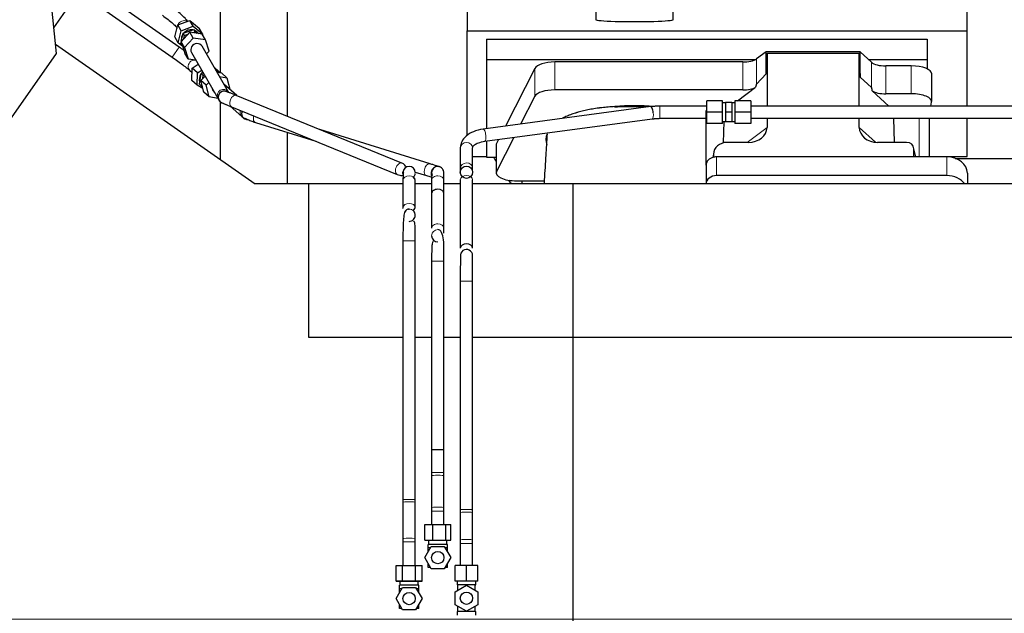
# Model space of a CAD drawing. Header units: inches. Extents: x 0 to 29700, y -16 to 21000.
# Tile 18 of 212: x 2885 to 3846, y 8304 to 8883. Entities that reach past the tile are written whole.
import ezdxf

# ---------------------------------------------------------------- set-up
doc = ezdxf.new("R2010")
doc.units = ezdxf.units.IN
doc.layers.add('254', color=7, linetype='Continuous', true_color=0xffffff)
doc.styles.add('latin_extended', font='simplex.shx')
doc.dimstyles.get("Standard").update_dxf_attribs({"dimtxt": 0.18, "dimasz": 0.18, "dimexe": 0.18, "dimexo": 0.0625, "dimgap": 0.09, "dimtad": 0, "dimtih": 1, "dimtoh": 1, "dimdec": 4, "dimzin": 0, "dimdsep": 46, "dimtxsty": 'Standard', "dimcen": 0.09, "dimadec": 0, "dimazin": 0, "dimtfac": 1, "dimtdec": 4, "dimtofl": 0, "dimtmove": 0, "dimatfit": 3, "dimfxl": 1, "dimtolj": 1, "dimtzin": 0, "dimarcsym": 0})

# ---------------------------------------------------------------- blocks, each defined once
blk = doc.blocks.new('_U9')
at = {"layer": '254', "color": 3, "linetype": 'Continuous', "lineweight": 13, "transparency": 16777216}
for p, q in [((2474.19, 8838.91), (623.1, 8838.91)), ((673.1, 8473.08), (673.1, 8663.91)), ((8496.08, 8298.08), (623.1, 8298.08))]:
    blk.add_line(p, q, dxfattribs=at)
at = {"layer": '254', "color": 3, "transparency": 16777216}
for points in [[(702.27, 8663.91), (643.94, 8663.91), (673.1, 8838.91)], [(643.94, 8473.08), (702.27, 8473.08), (673.1, 8298.08)]]:
    blk.add_solid(points, dxfattribs=at)
at = {"layer": 'Defpoints', "color": 0, "transparency": 16777216}
for p in [(673.1, 8838.91), (2524.19, 8838.91), (8546.08, 8298.08)]:
    blk.add_point(p, dxfattribs=at)
at = {"layer": '254', "color": 2, "lineweight": 13, "transparency": 16777216, "insert": (410.6, 8372.93), "char_height": 175, "attachment_point": 1, "rotation": 90, "style": 'latin_extended'}
blk.add_mtext('\\A1;\\C2;541', dxfattribs=at)

msp = doc.modelspace()

# ---------------------------------------------------------------- linework, layer by layer
at = {"layer": '254', "color": 2, "linetype": 'Continuous', "lineweight": 25}
for p, q in [((2920.824, 8850.504), (2900.891, 9052.171)), ((3040.689, 8856.741), (2965.343, 8909.499)), ((3809.745, 8872.611), (3809.745, 8909.439)), ((2958.46, 8899.669), (3033.806, 8846.911)), ((3081.085, 8831.579), (3081.085, 8900.383)), ((3146.085, 8904.876), (3146.085, 8789.181)), ((2918.349, 8875.51), (2931.998, 8895.003)), ((3321.745, 8894.466), (3321.745, 8872.611)), ((3447.42, 8894.535), (3447.42, 8883.471)), ((3522.749, 8883.471), (3522.749, 8894.535)), ((3039.338, 8878.335), (3051.229, 8882.688)), ((3051.229, 8882.688), (3060.274, 8875.346)), ((3054.488, 8877.015), (3051.229, 8882.688)), ((3036.492, 8866.642), (3039.338, 8878.335)), ((3042.597, 8872.663), (3039.338, 8878.335)), ((3039.752, 8860.969), (3042.597, 8872.663)), ((3050.975, 8871.176), (3042.491, 8861.892)), ((3042.597, 8872.663), (3054.488, 8877.015)), ((3044.672, 8870.198), (3054.941, 8873.957)), ((3063.07, 8869.482), (3050.975, 8871.176)), ((3054.234, 8865.504), (3050.975, 8871.176)), ((3053.6, 8870.808), (3056.203, 8871.761)), ((3054.488, 8877.015), (3063.533, 8869.674)), ((3054.941, 8873.957), (3059.909, 8869.925)), ((3056.203, 8871.761), (3054.941, 8873.957)), ((3056.203, 8871.761), (3058.164, 8870.169)), ((3063.533, 8869.674), (3060.274, 8875.346)), ((3321.745, 8770.394), (3321.745, 8872.611)), ((3321.745, 8872.611), (3809.745, 8872.611)), ((3809.745, 8799.139), (3809.745, 8872.611)), ((3039.752, 8860.969), (3036.492, 8866.642)), ((3042.214, 8860.099), (3042.583, 8861.614)), ((3042.491, 8861.892), (3046.103, 8850.914)), ((3045.751, 8856.219), (3042.491, 8861.892)), ((3042.708, 8862.13), (3044.672, 8870.198)), ((3045.933, 8868.002), (3044.672, 8870.198)), ((3045.233, 8870.523), (3045.073, 8870.345)), ((3045.156, 8864.808), (3045.933, 8868.002)), ((3054.234, 8865.504), (3045.751, 8856.219)), ((3045.933, 8868.002), (3049.15, 8869.18)), ((3066.329, 8863.809), (3054.234, 8865.504)), ((3066.329, 8863.809), (3063.07, 8869.482)), ((3063.533, 8869.674), (3063.362, 8868.973)), ((3069.94, 8852.831), (3066.329, 8863.809)), ((3340.745, 8864.3), (3340.745, 8844.497)), ((3340.745, 8864.3), (3770.745, 8864.3)), ((3770.745, 8864.3), (3770.745, 8844.497)), ((2919.94, 8859.489), (3114.748, 8723.083)), ((3043.429, 8857.984), (3039.752, 8860.969)), ((3043.476, 8857.903), (3042.214, 8860.099)), ((3043.476, 8857.903), (3043.615, 8858.475)), ((3043.923, 8857.54), (3043.476, 8857.903)), ((3045.751, 8856.219), (3049.362, 8845.241)), ((3088.743, 8812.794), (3063.048, 8857.514)), ((3067.361, 8850.008), (3069.94, 8852.831)), ((3613.475, 8852.126), (3604.157, 8845.247)), ((3705.411, 8852.126), (3613.475, 8852.126)), ((3613.475, 8830.502), (3613.475, 8852.126)), ((3705.411, 8827.364), (3705.411, 8852.126)), ((3716.521, 8841.862), (3705.411, 8852.126)), ((2847.253, 8745.432), (2920.824, 8850.504)), ((3049.362, 8845.241), (3046.103, 8850.914)), ((3049.362, 8845.241), (3056.864, 8844.19)), ((3052.643, 8851.536), (3078.338, 8806.815)), ((3052.643, 8851.536), (3052.643, 8851.536)), ((3340.745, 8844.497), (3340.745, 8777.025)), ((3340.745, 8844.497), (3602.937, 8844.497)), ((3590.84, 8842.148), (3407.45, 8842.148)), ((3613.475, 8830.502), (3614.456, 8850.823)), ((3614.456, 8850.823), (3704.491, 8850.823)), ((3614.456, 8850.823), (3614.456, 8799.138)), ((3704.491, 8850.823), (3705.411, 8827.364)), ((3704.491, 8799.138), (3704.491, 8850.823)), ((3713.662, 8844.497), (3770.745, 8844.497)), ((3770.745, 8844.497), (3770.745, 8835.486)), ((3051.161, 8833.836), (3053.323, 8831.917)), ((3052.976, 8824.076), (3053.511, 8836.18)), ((3053.511, 8836.18), (3059.341, 8839.878)), ((3058.689, 8831.584), (3053.511, 8836.18)), ((3058.689, 8831.584), (3062.66, 8834.103)), ((3079.404, 8832.96), (3074.816, 8837.033)), ((3076.167, 8834.681), (3079.404, 8832.96)), ((3079.404, 8832.96), (3079.357, 8831.889)), ((3387.818, 8835.957), (3359.089, 8779.492)), ((3755.214, 8838.318), (3730.38, 8838.318)), ((3058.154, 8819.48), (3052.976, 8824.076)), ((3058.154, 8819.48), (3058.689, 8831.584)), ((3060.397, 8820.394), (3062.198, 8830.848)), ((3061.942, 8824.091), (3065.925, 8828.42)), ((3064.856, 8812.722), (3061.942, 8824.091)), ((3067.12, 8819.495), (3061.942, 8824.091)), ((3062.198, 8830.848), (3064.028, 8831.722)), ((3064.202, 8829.069), (3062.198, 8830.848)), ((3063.668, 8825.967), (3064.202, 8829.069)), ((3064.202, 8829.069), (3065.261, 8829.575)), ((3077.593, 8832.199), (3082.055, 8831.415)), ((3079.949, 8828.099), (3087.233, 8826.819)), ((3087.233, 8826.819), (3082.055, 8831.415)), ((3087.233, 8826.819), (3090.146, 8815.45)), ((3604.157, 8820.356), (3613.475, 8830.502)), ((3705.411, 8827.364), (3716.521, 8817.198)), ((3775.214, 8803.41), (3775.214, 8830.664)), ((3063.908, 8816.42), (3058.154, 8819.48)), ((3062.402, 8818.615), (3060.397, 8820.394)), ((3062.402, 8818.615), (3062.781, 8820.818)), ((3063.565, 8817.761), (3062.402, 8818.615)), ((3067.12, 8819.495), (3069.541, 8822.126)), ((3070.033, 8808.126), (3067.12, 8819.495)), ((3096.906, 8809.276), (3084.372, 8820.401)), ((3090.146, 8815.45), (3090.058, 8815.354)), ((3590.84, 8814.894), (3407.45, 8814.894)), ((3585.595, 8804.138), (3603.321, 8817.45)), ((3717.25, 8814.028), (3733.372, 8799.138)), ((3070.033, 8808.126), (3064.856, 8812.722)), ((3078.441, 8806.648), (3070.033, 8808.126)), ((3074.65, 8812.985), (3074.942, 8812.726)), ((3258.026, 8743.448), (3096.303, 8809.522)), ((3387.818, 8808.703), (3373.974, 8781.493)), ((3555.585, 8793.138), (3555.585, 8804.138)), ((3571.085, 8804.138), (3555.585, 8804.138)), ((3571.085, 8793.138), (3571.085, 8804.138)), ((3583.085, 8804.138), (3583.085, 8793.138)), ((3598.585, 8804.138), (3583.085, 8804.138)), ((3598.585, 8804.138), (3598.585, 8793.138)), ((3755.214, 8811.063), (3730.38, 8811.063)), ((3081.085, 8746.647), (3081.085, 8803.049)), ((3082.428, 8802.249), (3082.724, 8802.115)), ((3090.469, 8798.944), (3101.735, 8788.943)), ((3091.764, 8798.413), (3253.487, 8732.34)), ((3500.904, 8798.562), (3337.41, 8776.576)), ((3500.904, 8798.562), (3500.904, 8798.562)), ((3555.031, 8741.467), (3555.031, 8794.731)), ((3555.031, 8794.731), (3555.585, 8794.731)), ((3574.085, 8802.138), (3571.085, 8802.138)), ((3574.085, 8802.638), (3574.085, 8793.138)), ((3580.085, 8802.638), (3574.085, 8802.638)), ((3580.085, 8802.638), (3580.085, 8793.138)), ((3583.085, 8802.138), (3580.085, 8802.138)), ((3582.932, 8802.138), (3583.085, 8802.253)), ((3774.514, 8799.138), (3775.169, 8802.901)), ((3103.864, 8787.057), (3103.928, 8787.006)), ((3103.864, 8787.057), (3103.864, 8787.057)), ((3339.009, 8764.683), (3502.504, 8786.669)), ((3502.504, 8786.669), (3502.543, 8786.676)), ((3509.679, 8787.14), (3509.679, 8787.138)), ((3555.585, 8782.138), (3555.585, 8793.138)), ((3571.085, 8793.138), (3555.585, 8793.138)), ((3571.085, 8782.138), (3571.085, 8793.138)), ((3574.085, 8793.138), (3574.085, 8783.638)), ((3580.085, 8793.138), (3574.085, 8793.138)), ((3580.085, 8793.138), (3580.085, 8783.638)), ((3583.085, 8793.138), (3583.085, 8782.138)), ((3598.585, 8793.138), (3583.085, 8793.138)), ((3598.585, 8793.138), (3598.585, 8782.138)), ((3614.456, 8787.138), (3614.456, 8778.135)), ((3704.491, 8778.229), (3704.491, 8787.139)), ((3739.034, 8763.599), (3738.11, 8787.137)), ((3773.099, 8749.401), (3773.099, 8787.136)), ((3809.745, 8749.786), (3809.745, 8787.139)), ((3115.187, 8783.104), (3173.948, 8764.836)), ((3285.522, 8742.717), (3178.008, 8776.141)), ((3571.085, 8782.138), (3555.585, 8782.138)), ((3571.085, 8784.138), (3574.085, 8784.138)), ((3572.148, 8763.263), (3572.759, 8784.138)), ((3580.085, 8783.638), (3574.085, 8783.638)), ((3580.085, 8784.138), (3583.085, 8784.138)), ((3598.585, 8782.138), (3583.085, 8782.138)), ((3146.085, 8773.496), (3146.085, 8723.085)), ((3367.362, 8768.496), (3350.429, 8735.216)), ((3352.477, 8766.495), (3350.429, 8762.471)), ((3315.099, 8758.449), (3315.085, 8738.561)), ((3327.085, 8738.552), (3327.099, 8758.44)), ((3339.009, 8764.683), (3339.102, 8764.705)), ((3340.745, 8764.917), (3340.745, 8749.229)), ((3350.061, 8761.008), (3350.061, 8733.753)), ((3596.119, 8763.599), (3575.267, 8763.599)), ((3750.747, 8763.599), (3722.286, 8763.599)), ((3759.687, 8749.402), (3757.582, 8758.645)), ((3757.721, 8749.403), (3757.721, 8757.413)), ((3327.093, 8749.786), (3340.745, 8749.786)), ((3340.745, 8749.229), (3350.064, 8749.229)), ((3562.526, 8754.17), (3561.441, 8748.874)), ((3562.316, 8752.103), (3562.316, 8748.806)), ((3790.031, 8749.403), (3565.031, 8749.403)), ((3773.099, 8749.786), (3809.745, 8749.786)), ((3798.125, 8748.046), (3910.059, 8748.046)), ((3327.085, 8738.553), (3327.083, 8738.653)), ((3555.031, 8741.469), (3555.031, 8723.207)), ((3259.085, 8726.761), (3259.085, 8699.817)), ((3271.057, 8734.648), (3281.96, 8731.258)), ((3271.085, 8699.817), (3271.085, 8726.761)), ((3315.085, 8727.151), (3315.085, 8660.352)), ((3327.012, 8735.402), (3327.027, 8735.356)), ((3327.085, 8660.352), (3327.085, 8727.151)), ((3790.031, 8731.141), (3565.031, 8731.141)), ((3810.031, 8733.535), (3810.031, 8723.005)), ((3167.245, 8723.083), (3114.748, 8723.083)), ((3259.088, 8723.083), (3167.245, 8723.083)), ((3167.245, 8573.083), (3167.245, 8723.083)), ((3287.088, 8723.083), (3271.086, 8723.083)), ((3315.084, 8723.083), (3299.081, 8723.083)), ((3425.085, 8723.083), (3327.081, 8723.083)), ((3370.061, 8726.1), (3375.081, 8726.1)), ((3375.081, 8726.1), (3375.081, 8723.083)), ((3375.081, 8726.1), (3396.956, 8726.1)), ((3425.085, 8573.083), (3425.085, 8723.083)), ((6784.585, 8723.005), (3425.129, 8723.005)), ((3555.031, 8723.207), (3555.031, 8723.004)), ((3264.631, 8698.477, 0), (3265.085, 8698.494, 0)), ((3265.085, 8698.494), (3265.085, 8698.494)), ((3293.085, 8678.494), (3293.085, 8678.494)), ((3259.085, 8667.494), (3259.085, 8414.954)), ((3271.085, 8414.954), (3271.085, 8667.494)), ((3287.085, 8647.494), (3287.085, 8463.494)), ((3299.085, 8463.494), (3299.085, 8647.494)), ((3315.085, 8628.03), (3315.085, 8405.132)), ((3327.085, 8405.132), (3327.085, 8628.03)), ((3259.088, 8573.083), (3167.245, 8573.083)), ((3287.088, 8573.083), (3271.086, 8573.083)), ((3315.084, 8573.083), (3299.081, 8573.083)), ((3425.085, 8573.083), (3327.081, 8573.083)), ((3425.085, 8023.083), (3425.085, 8573.083)), ((6784.585, 8573.006), (3425.129, 8573.006)), ((3299.085, 8463.494), (3287.085, 8463.494)), ((3287.085, 8437.858), (3287.085, 8406.698)), ((3299.085, 8406.698), (3299.085, 8437.858)), ((3259.085, 8412.045), (3259.085, 8376.533)), ((3271.085, 8376.533), (3271.085, 8412.045)), ((3315.085, 8401.828), (3315.085, 8375.119)), ((3327.085, 8375.119), (3327.085, 8401.828)), ((3280.488, 8390.583), (3288.202, 8390.583)), ((3280.488, 8375.083), (3280.488, 8390.583)), ((3288.202, 8390.583), (3300.798, 8390.583)), ((3288.202, 8375.083), (3288.202, 8390.583)), ((3300.798, 8390.583), (3305.681, 8390.583)), ((3300.798, 8375.083), (3300.798, 8390.583)), ((3305.681, 8375.083), (3305.681, 8390.583)), ((3259.085, 8373.624), (3259.085, 8350.583)), ((3271.085, 8350.583), (3271.085, 8373.624)), ((3280.488, 8375.083), (3288.202, 8375.083)), ((3283.585, 8367.583), (3283.585, 8371.083)), ((3302.585, 8371.083), (3283.585, 8371.083)), ((3284.085, 8375.083), (3284.085, 8371.083)), ((3288.202, 8375.083), (3300.798, 8375.083)), ((3300.798, 8375.083), (3305.681, 8375.083)), ((3302.085, 8371.083), (3302.085, 8375.083)), ((3302.585, 8367.583), (3302.585, 8371.083)), ((3315.085, 8371.814), (3315.085, 8350.473)), ((3327.085, 8350.473), (3327.085, 8371.814)), ((3280.383, 8358.083), (3286.734, 8369.083)), ((3283.585, 8363.628), (3283.585, 8367.583)), ((3285.868, 8367.583), (3283.585, 8367.583)), ((3286.734, 8369.083), (3299.435, 8369.083)), ((3299.435, 8369.083), (3305.786, 8358.083)), ((3302.585, 8367.583), (3300.301, 8367.583)), ((3302.585, 8363.628), (3302.585, 8367.583)), ((3286.734, 8347.083), (3280.383, 8358.083)), ((3283.585, 8348.583), (3283.585, 8352.538)), ((3305.786, 8358.083), (3299.435, 8347.083)), ((3302.585, 8348.583), (3302.585, 8352.538)), ((3252.383, 8350.583), (3258.734, 8350.583)), ((3252.383, 8335.083), (3252.383, 8350.583)), ((3258.734, 8350.583), (3271.435, 8350.583)), ((3258.734, 8335.083), (3258.734, 8350.583)), ((3271.435, 8350.583), (3277.786, 8350.583)), ((3271.435, 8335.083), (3271.435, 8350.583)), ((3277.786, 8335.083), (3277.786, 8350.583)), ((3285.868, 8348.583), (3283.585, 8348.583)), ((3299.435, 8347.083), (3286.734, 8347.083)), ((3302.585, 8348.583), (3300.301, 8348.583)), ((3321.085, 8350.473), (3310.085, 8350.473)), ((3310.085, 8334.973), (3310.085, 8350.473)), ((3332.085, 8350.473), (3321.085, 8350.473)), ((3321.085, 8334.973), (3321.085, 8350.473)), ((3332.085, 8334.973), (3332.085, 8350.473)), ((3252.383, 8335.083), (3258.734, 8335.083)), ((3258.734, 8335.083), (3252.383, 8335.083)), ((3256.085, 8335.309), (3256.085, 8331.083)), ((3258.734, 8335.083), (3271.435, 8335.083)), ((3271.435, 8335.083), (3258.734, 8335.083)), ((3271.435, 8335.083), (3277.786, 8335.083)), ((3277.786, 8335.083), (3271.435, 8335.083)), ((3274.085, 8331.083), (3274.085, 8335.309)), ((3321.085, 8334.973), (3310.085, 8334.973)), ((3312.085, 8334.973), (3312.085, 8331.473)), ((3332.085, 8334.973), (3321.085, 8334.973)), ((3330.085, 8331.473), (3330.085, 8334.973)), ((3252.383, 8318.083), (3258.734, 8329.083)), ((3255.585, 8327.583), (3255.585, 8331.083)), ((3274.585, 8331.083), (3255.585, 8331.083)), ((3255.585, 8323.628), (3255.585, 8327.583)), ((3257.868, 8327.583), (3255.585, 8327.583)), ((3258.734, 8329.083), (3271.435, 8329.083)), ((3271.435, 8329.083), (3277.786, 8318.083)), ((3274.585, 8327.583), (3272.301, 8327.583)), ((3274.585, 8327.583), (3274.585, 8331.083)), ((3274.585, 8323.628), (3274.585, 8327.583)), ((3310.085, 8324.824), (3321.085, 8331.175)), ((3310.085, 8312.122), (3310.085, 8324.824)), ((3312.085, 8331.473), (3312.585, 8331.473)), ((3312.585, 8326.267), (3312.585, 8331.473)), ((3314.273, 8331.473), (3312.585, 8331.473)), ((3319.396, 8331.473), (3314.273, 8331.473)), ((3321.085, 8331.473), (3319.396, 8331.473)), ((3322.773, 8331.473), (3321.085, 8331.473)), ((3321.085, 8331.175), (3321.085, 8331.473)), ((3321.085, 8331.175), (3332.085, 8324.824)), ((3327.896, 8331.473), (3322.773, 8331.473)), ((3329.585, 8331.473), (3327.896, 8331.473)), ((3329.585, 8331.473), (3330.085, 8331.473)), ((3329.585, 8326.267), (3329.585, 8331.473)), ((3332.085, 8324.824), (3332.085, 8312.122)), ((3258.734, 8307.083), (3252.383, 8318.083)), ((3277.786, 8318.083), (3271.435, 8307.083)), ((3255.585, 8308.583), (3255.585, 8312.538)), ((3257.868, 8308.583), (3255.585, 8308.583)), ((3271.435, 8307.083), (3258.734, 8307.083)), ((3274.585, 8308.583), (3272.301, 8308.583)), ((3274.585, 8308.583), (3274.585, 8312.538)), ((3321.085, 8305.771), (3310.085, 8312.122)), ((3312.085, 8305.473), (3312.085, 8301.973)), ((3312.585, 8305.473), (3312.085, 8305.473)), ((3312.585, 8305.473), (3312.585, 8310.679)), ((3314.273, 8305.473), (3312.585, 8305.473)), ((3319.396, 8305.473), (3314.273, 8305.473)), ((3321.085, 8305.473), (3319.396, 8305.473)), ((3332.085, 8312.122), (3321.085, 8305.771)), ((3321.085, 8305.473), (3321.085, 8305.771)), ((3322.773, 8305.473), (3321.085, 8305.473)), ((3327.896, 8305.473), (3322.773, 8305.473)), ((3329.585, 8305.473), (3327.896, 8305.473)), ((3329.585, 8305.473), (3329.585, 8310.679)), ((3329.585, 8305.473), (3330.085, 8305.473)), ((3330.085, 8301.973), (3330.085, 8305.473))]:
    msp.add_line(p, q, dxfattribs=at)
at = {"layer": '254', "color": 110, "linetype": 'Continuous', "lineweight": 13}
for p, q in [((3040.689, 8856.741), (3033.807, 8846.911)), ((3407.45, 8814.894), (3407.45, 8842.148)), ((3590.84, 8814.894), (3590.84, 8842.148)), ((3604.157, 8820.356), (3604.157, 8845.247)), ((3387.818, 8808.703), (3387.818, 8835.957)), ((3716.521, 8817.198), (3716.521, 8841.862)), ((3730.38, 8811.063), (3730.38, 8838.318)), ((3755.214, 8811.063), (3755.214, 8838.318)), ((3078.338, 8806.815), (3078.343, 8806.806)), ((3081.525, 8802.691), (3081.528, 8802.689)), ((3509.679, 8799.138), (3509.679, 8787.14)), ((3762.89, 8787.137), (3762.89, 8749.403)), ((3595.1, 8763.599), (3614.456, 8778.135)), ((3704.491, 8778.229), (3720.229, 8763.694)), ((3350.429, 8735.216), (3350.429, 8762.471)), ((3759.545, 8749.402), (3757.721, 8757.413)), ((3562.316, 8752.103), (3561.668, 8748.94)), ((3565.031, 8749.403), (3565.031, 8731.141)), ((3790.031, 8749.403), (3790.031, 8731.141)), ((3315.085, 8738.561), (3315.085, 8738.56)), ((3259.085, 8667.494), (3271.085, 8667.494)), ((3287.085, 8647.494), (3293.085, 8647.494)), ((3293.085, 8647.494), (3299.085, 8647.494)), ((3315.085, 8628.03), (3327.084, 8628.03)), ((3299.085, 8441.102), (3287.085, 8441.102)), ((3299.085, 8437.858), (3299.085, 8437.858)), ((3259.085, 8414.954), (3271.085, 8414.954)), ((3287.085, 8403.454), (3293.085, 8403.454)), ((3293.085, 8403.454), (3299.084, 8403.454)), ((3315.085, 8405.132), (3327.084, 8405.132)), ((3259.085, 8376.533), (3259.085, 8376.532)), ((3259.085, 8373.624), (3271.085, 8373.624)), ((3315.085, 8375.119), (3315.085, 8375.105)), ((3315.085, 8371.814), (3327.084, 8371.814))]:
    msp.add_line(p, q, dxfattribs=at)
at = {"layer": '254', "color": 2, "linetype": 'Continuous', "lineweight": 25}
for centre in [(3321.085, 8734.473), (3293.085, 8358.083), (3265.085, 8318.083), (3321.085, 8318.473)]:
    msp.add_circle(centre, 6, dxfattribs=at)
at = {"layer": '254', "color": 110, "linetype": 'Continuous', "lineweight": 13, "extrusion": (1.65358e-06, 0, 1)}
msp.add_arc((3265.081, 8734.083, -0.005), 6, 89.85522, 169.649825, dxfattribs=at)
at = {"layer": '254', "color": 2, "linetype": 'Continuous', "lineweight": 25}
for centre, start, end in [((3265.085, 8734.083), 89.8875, 169.655625), ((3293.085, 8734.083), 90.23625, 180), ((3293.085, 8734.083), 180, 205.05375), ((3293.085, 8672.494), 180, 270), ((3321.085, 8653.03), 345.52125, 171.264375)]:
    msp.add_arc(centre, 6, start, end, dxfattribs=at)
at = {"layer": '254', "color": 2, "linetype": 'Continuous', "lineweight": 25, "extrusion": (1.65358e-06, 0, 1)}
msp.add_arc((3265.081, 8734.083, -0.005), 6, 0, 89.85522, dxfattribs=at)
at = {"layer": '254', "color": 110, "linetype": 'Continuous', "lineweight": 13, "extrusion": (1.65356e-06, 0, 1)}
for start, end in [(90.08022, 180), (180, 206.558808)]:
    msp.add_arc((3293.081, 8734.083, 0.005), 6, start, end, dxfattribs=at)
at = {"layer": '254', "color": 110, "linetype": 'Continuous', "lineweight": 13, "extrusion": (-1.03549e-06, 0, 1)}
for start, end in [(0, 90.02083), (0, 90.021799), (269.978201, 0)]:
    msp.add_arc((3265.087, 8692.494, 0.003), 6, start, end, dxfattribs=at)
at = {"layer": '254', "color": 2, "linetype": 'Continuous', "lineweight": 25, "extrusion": (-1.03549e-06, 0, 1)}
msp.add_arc((3265.087, 8692.494, 0.003), 6, 269.97917, 0, dxfattribs=at)
at = {"layer": '254', "color": 110, "linetype": 'Continuous', "lineweight": 13}
for start, end in [(90, 180), (90.196875, 180), (180, 270)]:
    msp.add_arc((3293.085, 8672.494), 6, start, end, dxfattribs=at)
for centre, major_axis, ratio, start_param, end_param in [((3044.96, 8876.951), (-5.202, -2.989), 0.9065587, 3.5879536, 5.4612264), ((3055.144, 8838.323), (3.983, 4.487), 0.8946998, 0.441559, 2.2419861), ((3055.144, 8838.323), (3.983, 4.487), 0.8946998, 2.2419861, 3.1416597), ((3083.541, 8809.805), (-5.202, -2.989), 0.9065587, 3.1540211, 6.2831853), ((3084.706, 8807.778), (-3.181, -5.087), 1, 3.1375748, 6.2831853), ((3094.034, 8803.967), (-2.269, -5.554), 0.5969423, 3.1416548, 6.2831493), ((3105.718, 8793.43), (3.983, 4.487), 0.8946998, 1.9877134, 2.2419861), ((3105.718, 8793.43), (3.983, 4.487), 0.8946998, 2.2419861, 3.1411688), ((3107.623, 8791.733), (-3.759, -4.676), 0.9999995, 0.000098, 0.0967044), ((3116.968, 8788.833), (1.781, 5.73), 0.608622, 1.7577903, 3.1416618), ((3116.968, 8788.833), (1.781, 5.73), 0.608622, 1.6291813, 1.7577903), ((3501.704, 8792.616), (-0.8, 5.946), 0.2924193, 3.1640414, 4.6730858), ((3338.21, 8770.63), (-0.8, 5.946), 0.2924193, 4.6730858, 6.2812867), ((3338.21, 8770.63), (-0.8, 5.946), 0.2924193, 3.1957518, 4.6730858), ((3321.099, 8758.445), (-6, 0.004), 0.8366782, 3.1416904, 6.2831848), ((3255.757, 8737.894), (-2.269, -5.554), 0.5969423, 3.1382187, 6.281873), ((3283.741, 8736.988), (1.781, 5.73), 0.608622, 1.7577903, 3.1419564), ((3283.741, 8736.988), (1.781, 5.73), 0.608622, 0.0028181, 1.7577903), ((3321.085, 8738.556), (-6, 0.004), 0.8366782, 3.161718, 6.2831853), ((3265.085, 8726.761), (-6, 0), 0.7071068, 3.1415927, 6.2831853), ((3293.085, 8726.761), (6, 0), 0.7071068, 1.5707963, 3.1456178), ((3293.085, 8726.761), (6, 0), 0.7071068, 0.0041233, 1.5707963), ((3321.085, 8727.151), (-6, 0), 0.7071068, 3.1415927, 6.2831853), ((3265.085, 8699.817), (-6, 0), 0.7071068, 3.1420835, 6.2831853), ((3265.085, 8699.817), (-6, 0), 0.7071068, 0, 0.1841759), ((3265.085, 8699.817), (-6, 0), 0.7071068, 0.7990445, 0.9433614), ((3293.085, 8679.817), (6, 0), 0.7071068, 1.5707993, 3.1471916), ((3293.085, 8679.817), (6, 0), 0.7071068, 0.0031446, 1.5707993), ((3293.085, 8437.858), (6, 0), 0.1297447, 1.5707963, 3.1415915), ((3293.085, 8437.858), (6, 0), 0.1297447, 0, 1.5707963), ((3265.085, 8412.045), (-6, 0), 0.1163563, 3.1416909, 6.2831853), ((3293.085, 8406.698), (6, 0), 0.1297447, 1.5707963, 3.1456167), ((3293.085, 8406.698), (6, 0), 0.1297447, 0.0024533, 1.5707963), ((3321.085, 8401.828), (-6, 0), 0.1321652, 3.1415927, 6.2831853), ((3265.085, 8376.533), (-6, 0), 0.1163563, 3.1407091, 6.2831853), ((3321.085, 8375.119), (-6, 0), 0.1321652, 3.1573006, 6.2831853)]:
    msp.add_ellipse(centre, major_axis=major_axis, ratio=ratio, start_param=start_param, end_param=end_param, dxfattribs=at)
at = {"layer": '254', "color": 2, "linetype": 'Continuous', "lineweight": 25}
for centre, major_axis, ratio, start_param, end_param in [((3485.085, 8883.471), (-37.664, 0), 0.0504434, 0, 3.1415927), ((3051.642, 8865.321), (7.804, 4.484), 0.9065587, 0.8324487, 1.9065789), ((3051.642, 8865.321), (7.804, 4.484), 0.9065587, 0.1766413, 0.4948257), ((3051.642, 8865.321), (7.804, 4.484), 0.9065587, 2.0287083, 2.8317779), ((3057.845, 8854.525), (-5.202, -2.989), 0.9065587, 4.2321765, 6.2831853), ((3057.845, 8854.525), (-5.202, -2.989), 0.9065587, 3.1415529, 4.2321765), ((3407.45, 8834.494), (20, 0), 0.3826834, 1.5707963, 2.9492947), ((3590.84, 8847.888), (-15, 0), 0.3826834, 1.5707963, 2.6633841), ((3068.779, 8826.22), (5.975, 6.731), 0.8946998, 1.4348171, 1.7839266), ((3730.38, 8844.058), (-15, 0), 0.3826834, 0.392691, 1.5707963), ((3755.214, 8830.664), (20, 0), 0.3826834, 0.0000123, 1.5707963), ((3068.779, 8826.22), (5.975, 6.731), 0.8946998, 1.7839266, 2.6862509), ((3078.633, 8817.472), (3.983, 4.487), 0.8946998, 2.4934117, 3.1415615), ((3084.705, 8807.779), (-2.551, -5.431), 1, 3.0123492, 6.1537456), ((3084.704, 8807.779), (-1.984, -5.662), 1, 3.1245948, 6.2658929), ((3407.45, 8807.24), (20, 0), 0.3826834, 1.5707963, 2.9492947), ((3590.84, 8820.634), (-15, 0), 0.3826834, 1.5707963, 2.5536377), ((3590.84, 8474.124), (-13.469, -346.314), 0.0190642, 3.1640389, 3.2737854), ((3730.38, 8405.59), (13.933, -411.641), 0.0134983, 3.0163009, 3.1283751), ((3730.38, 8816.804), (-15, 0), 0.3826834, 0.5047652, 1.5707963), ((3755.214, 8803.41), (20, 0), 0.3826834, 6.216629, 7.8539816), ((3107.623, 8791.733), (-3.759, -4.676), 0.9999995, 4.970639, 5.3894685), ((3485.081, 8766.282), (86.5, 0), 0.3826834, 1.3483772, 1.7943795), ((3501.704, 8792.616), (-0.8, 5.946), 0.2924193, 4.6730858, 6.2831853), ((3107.623, 8791.733), (-3.759, -4.676), 0.9999995, 5.3894685, 6.2831853), ((3107.687, 8791.682), (-3.759, -4.676), 0.9999995, 0.000098, 0.0957226), ((3595.361, 8778.736), (19.053, -1.602), 0.7899984, 4.8184069, 6.3495024), ((3722.903, 8778.736), (-18.368, -1.548), 0.8197595, 6.2141926, 7.7515118), ((3485.081, 8766.282), (86.5, 0), 0.3826834, 2.9725041, 3.2916257), ((3370.061, 8761.008), (20, 0), 0.3826834, 2.9492947, 3.1416097), ((3575.356, 8752.024), (13.036, -0.373), 0.8874794, 1.60301, 3.1669686), ((3750.694, 8757.366), (-7.024, -0.222), 0.8867966, 3.1136042, 4.6768038), ((3565.745, 8845.943), (244, 0), 0.8870108, 3.6048794, 3.6281468), ((3565.031, 8741.469), (10, 0), 0.7933958, 1.8474697, 3.1415927), ((3565.031, 8728.609), (0, -20.985), 0.4765235, 3.3133452, 3.4165375), ((3565.031, 8741.469), (10, 0), 0.7933958, 1.5707963, 1.7425489), ((3790.031, 8733.535), (20, 0), 0.7933958, 0, 1.5707963), ((3370.061, 8733.753), (20, 0), 0.3826834, 2.9492947, 4.712389), ((3565.745, 8845.943), (244, 0), 0.8870108, 3.7249471, 3.7452693), ((3565.031, 8723.207), (10, 0), 0.7933958, 1.5707963, 3.1415927), ((3790.031, 8715.273), (20, 0), 0.7933958, 0.5089626, 1.5707963), ((3293.085, 8713.604), (6, 0), 0.7071068, 1.5707978, 3.1456193), ((3293.085, 8713.604), (6, 0), 0.7071068, 0.0041248, 1.5707978), ((3321.085, 8660.352), (-6, 0), 0.7071068, 3.1415927, 6.2816145)]:
    msp.add_ellipse(centre, major_axis=major_axis, ratio=ratio, start_param=start_param, end_param=end_param, dxfattribs=at)
for points, knots in [([(3048.638, 8882.17), (3048.242, 8882.682), (3046.709, 8884.532), (3043.153, 8888.139), (3037.494, 8892.964), (3033.37, 8896.043), (3031.195, 8897.57)], [0, 0, 0, 0, 0.1202074, 0.4179946, 0.7114275, 1, 1, 1, 1]), ([(3024.312, 8887.74), (3026.271, 8886.366), (3029.873, 8883.699), (3034.589, 8879.751), (3037.396, 8876.994), (3038.523, 8875.676), (3038.808, 8875.318)], [0, 0, 0, 0, 0.2996612, 0.5938013, 0.8829337, 1, 1, 1, 1]), ([(3033.807, 8846.911), (3035.722, 8845.568), (3039.355, 8842.982), (3044.4, 8839.259), (3048.52, 8836.074), (3050.41, 8834.501), (3051.162, 8833.835)], [0, 0, 0, 0, 0.2518417, 0.5023439, 0.7516259, 1, 1, 1, 1]), ([(3078.345, 8806.804), (3078.683, 8805.982), (3079.252, 8805.141), (3079.943, 8804.244), (3079.972, 8804.207)], [0, 0, 0, 0, 0.9583023, 1, 1, 1, 1]), ([(3096.305, 8809.521), (3094.897, 8810.096), (3092.435, 8811.098), (3089.671, 8812.209), (3088.179, 8812.79), (3087.877, 8812.89), (3087.871, 8812.881)], [0, 0, 0, 0, 0.2666882, 0.530055, 0.7902242, 1, 1, 1, 1]), ([(3465.902, 8798.56), (3464.829, 8798.508), (3463.76, 8798.448), (3461.63, 8798.311), (3460.569, 8798.233), (3457.398, 8797.974), (3455.299, 8797.766), (3452.696, 8797.462), (3452.176, 8797.399), (3451.398, 8797.301), (3451.01, 8797.251), (3450.492, 8797.183), (3450.234, 8797.148), (3449.073, 8796.991), (3448.052, 8796.843), (3446.034, 8796.532), (3445.036, 8796.369), (3443.063, 8796.026), (3442.088, 8795.847), (3440.16, 8795.474), (3439.208, 8795.279), (3437.325, 8794.874), (3435.465, 8794.453), (3432.741, 8793.775), (3430.97, 8793.292), (3429.659, 8792.918), (3429.225, 8792.792), (3428.685, 8792.631), (3428.578, 8792.598), (3428.363, 8792.534), (3428.255, 8792.501), (3427.934, 8792.403), (3427.721, 8792.338), (3426.663, 8792.007), (3425.833, 8791.737), (3423.398, 8790.908), (3421.846, 8790.331), (3419.62, 8789.43), (3418.17, 8788.818), (3416.376, 8787.992), (3415.316, 8787.469), (3414.926, 8787.272)], [0, 0, 0, 0, 0.0537707, 0.0537707, 0.1075413, 0.1075413, 0.2150827, 0.2150827, 0.241968, 0.241968, 0.2554107, 0.262132, 0.2688533, 0.2688533, 0.322624, 0.322624, 0.3763947, 0.3763947, 0.4301653, 0.4301653, 0.483936, 0.483936, 0.5377067, 0.5914773, 0.645248, 0.645248, 0.6721334, 0.6721334, 0.6788547, 0.6788547, 0.685576, 0.685576, 0.6990187, 0.6990187, 0.7527894, 0.7527894, 0.8603307, 0.8603307, 0.9141014, 0.967872, 1, 1, 1, 1]), ([(3498.216, 8798.284), (3497.861, 8798.289), (3497.505, 8798.293), (3496.746, 8798.3), (3496.343, 8798.303), (3495.537, 8798.308), (3495.133, 8798.309), (3494.528, 8798.311), (3494.326, 8798.311), (3493.923, 8798.312), (3493.721, 8798.312), (3493.115, 8798.312), (3492.711, 8798.312), (3491.5, 8798.311), (3490.692, 8798.311), (3488.269, 8798.311), (3486.654, 8798.311), (3483.424, 8798.312), (3481.808, 8798.312), (3478.578, 8798.312), (3476.962, 8798.312), (3475.297, 8798.312), (3475.246, 8798.312), (3475.145, 8798.312), (3475.095, 8798.312), (3474.943, 8798.312), (3474.842, 8798.312), (3474.539, 8798.311), (3474.338, 8798.311), (3473.732, 8798.307), (3473.328, 8798.304), (3472.722, 8798.296), (3472.52, 8798.294), (3472.117, 8798.288), (3471.512, 8798.278), (3470.908, 8798.265), (3468.9, 8798.217), (3467.303, 8798.159), (3465.718, 8798.082)], [0, 0, 0, 0, 0.032918, 0.032918, 0.0701134, 0.0701134, 0.1073089, 0.1073089, 0.1259066, 0.1259066, 0.1445044, 0.1445044, 0.1816998, 0.1816998, 0.2560908, 0.2560908, 0.4048726, 0.4048726, 0.5536545, 0.5536545, 0.7024363, 0.7024363, 0.7070857, 0.7070857, 0.7117352, 0.7117352, 0.721034, 0.721034, 0.7396318, 0.7396318, 0.7768272, 0.7768272, 0.795425, 0.795425, 0.8140227, 0.8512182, 0.8512182, 1, 1, 1, 1]), ([(5964.37, 8799.138), (5938.299, 8799.138), (5889.797, 8799.138), (5822.503, 8799.138), (5766.126, 8799.138), (5720.019, 8799.138), (5644.449, 8799.138), (5495.986, 8799.138), (5202.459, 8799.138), (4757.08, 8799.138), (4370.399, 8799.138), (4112.145, 8799.138), (4027.77, 8799.138), (3959.149, 8799.138), (3900.949, 8799.138), (3845.785, 8799.138), (3776.216, 8799.138), (3692.212, 8799.138), (3631.397, 8799.138), (3598.585, 8799.138)], [0, 0, 0, 0, 0.0330597, 0.0615045, 0.0853346, 0.1045498, 0.1199722, 0.1811625, 0.2928125, 0.4921875, 0.7459375, 0.7831542, 0.8196735, 0.8529315, 0.870171, 0.8934762, 0.9228828, 0.9583907, 1, 1, 1, 1]), ([(3101.952, 8793.51), (3101.85, 8793.27), (3101.606, 8792.534), (3101.587, 8791.204), (3101.919, 8789.642), (3102.689, 8788.192), (3103.431, 8787.409), (3103.863, 8787.057)], [0, 0, 0, 0, 0.107408, 0.3256813, 0.5458146, 0.7727206, 1, 1, 1, 1]), ([(3108.104, 8785.751), (3107.959, 8785.74), (3107.206, 8785.706), (3105.939, 8785.899), (3104.729, 8786.467), (3104.164, 8786.979), (3104.164, 8787.235), (3104.812, 8787.182), (3106.729, 8786.366), (3110.391, 8784.734), (3113.472, 8783.666), (3115.188, 8783.103)], [0, 0, 0, 0, 0.0170991, 0.0897539, 0.1587768, 0.2285928, 0.3042676, 0.3883681, 0.5794974, 0.7889984, 1, 1, 1, 1]), ([(3598.585, 8787.138), (3624.655, 8787.138), (3673.157, 8787.138), (3740.452, 8787.138), (3796.829, 8787.138), (3842.936, 8787.138), (3918.505, 8787.138), (4066.968, 8787.138), (4360.496, 8787.138), (4805.874, 8787.138), (5192.555, 8787.138), (5450.809, 8787.138), (5535.184, 8787.138), (5603.805, 8787.138), (5662.006, 8787.138), (5717.169, 8787.138), (5786.739, 8787.138), (5870.743, 8787.138), (5931.557, 8787.138), (5964.37, 8787.138)], [0, 0, 0, 0, 0.0330597, 0.0615045, 0.0853346, 0.1045498, 0.1199722, 0.1811625, 0.2928125, 0.4921875, 0.7459375, 0.7831542, 0.8196735, 0.8529315, 0.870171, 0.8934762, 0.9228828, 0.9583907, 1, 1, 1, 1]), ([(3337.413, 8776.577), (3333.895, 8776.098), (3327.76, 8774.488), (3320.423, 8770.158), (3316.086, 8764.612), (3315.157, 8760.479), (3315.099, 8758.368)], [0, 0, 0, 0, 0.2767376, 0.5378109, 0.7813289, 1, 1, 1, 1]), ([(3399.573, 8768.979), (3399.376, 8765.5), (3398.983, 8758.707), (3398.066, 8743.777), (3397.314, 8731.832), (3396.781, 8723.323), (3396.766, 8723.081)], [0, 0, 0, 0, 0.2369921, 0.4575963, 0.9845757, 1, 1, 1, 1]), ([(3399.771, 8771.292), (3399.733, 8771.077), (3399.701, 8770.861), (3399.65, 8770.431), (3399.612, 8770), (3399.597, 8769.569), (3399.59, 8769.226), (3399.588, 8769.099), (3399.587, 8768.972)], [0, 0, 0, 0, 0.2785515, 0.2785515, 0.5571031, 0.8356546, 0.8356546, 1, 1, 1, 1]), ([(3327.098, 8758.521), (3327.043, 8758.846), (3327.314, 8759.629), (3328.861, 8761.314), (3332.664, 8763.402), (3336.554, 8764.302), (3339.007, 8764.683)], [0, 0, 0, 0, 0.2088829, 0.4385989, 0.7009683, 1, 1, 1, 1]), ([(3262.516, 8739.381), (3262.459, 8739.475), (3262.039, 8740.156), (3261.158, 8741.308), (3259.665, 8742.61), (3258.597, 8743.206), (3258.027, 8743.448)], [0, 0, 0, 0, 0.05275, 0.3812428, 0.6875163, 1, 1, 1, 1]), ([(3294.301, 8739.987), (3294.176, 8740.02), (3293.556, 8740.202), (3291.75, 8740.763), (3289.029, 8741.623), (3286.777, 8742.326), (3285.521, 8742.718)], [0, 0, 0, 0, 0.2140756, 0.4602905, 0.7262267, 1, 1, 1, 1]), ([(3287.201, 8730.848), (3287.128, 8731.061), (3286.858, 8731.96), (3286.709, 8733.585), (3287.088, 8735.514), (3287.617, 8736.765), (3288.098, 8737.476), (3288.3, 8737.731)], [0, 0, 0, 0, 0.1372632, 0.5206688, 0.7054244, 0.8893661, 1, 1, 1, 1]), ([(3299.085, 8726.772), (3299.141, 8728.757), (3299.025, 8731.907), (3299.111, 8734.137), (3298.583, 8736.285), (3297.661, 8737.995), (3296.19, 8739.285), (3294.518, 8739.96), (3293.572, 8740.082), (3293.069, 8740.083)], [0, 0, 0, 0, 0.3617014, 0.5902374, 0.663196, 0.7517243, 0.8661061, 0.9315823, 1, 1, 1, 1]), ([(3253.486, 8732.341), (3255.376, 8731.579), (3257.333, 8731.04), (3258.402, 8731.348), (3258.629, 8731.473)], [0, 0, 0, 0, 0.7306123, 1, 1, 1, 1]), ([(3259.257, 8732.623), (3259.151, 8733.044), (3259.051, 8733.829), (3259.123, 8734.709), (3259.268, 8735.188), (3259.445, 8735.339), (3259.507, 8734.645), (3259.361, 8732.817), (3259.146, 8730.106), (3259.097, 8727.945), (3259.085, 8726.761)], [0, 0, 0, 0, 0.0717768, 0.1391981, 0.2067436, 0.278066, 0.4372086, 0.6169392, 0.8076263, 1, 1, 1, 1]), ([(3271.085, 8726.761), (3270.698, 8727.368), (3270.422, 8728.521), (3268.992, 8728.96), (3269.569, 8729.925), (3270.058, 8730.608), (3270.625, 8731.703), (3271.046, 8732.682), (3271.022, 8733.28), (3271.021, 8733.308)], [0, 0, 0, 0, 0.425415, 0.716176, 0.7756344, 0.8369766, 0.9076752, 0.9956954, 1, 1, 1, 1]), ([(3281.962, 8731.258), (3282.834, 8730.995), (3284.435, 8730.506), (3286.176, 8729.978), (3287.141, 8729.65), (3287.584, 8729.503), (3287.688, 8729.513), (3287.704, 8729.548)], [0, 0, 0, 0, 0.2712463, 0.5520711, 0.7008057, 0.8582306, 1, 1, 1, 1]), ([(3287.325, 8731.462), (3287.28, 8731.441), (3287.174, 8731.207), (3287.099, 8729.917), (3287.073, 8728.071), (3287.085, 8726.75)], [0, 0, 0, 0, 0.1484367, 0.5192435, 1, 1, 1, 1]), ([(3265.094, 8698.494), (3264.759, 8698.488), (3264.1, 8698.432), (3262.886, 8698.046), (3261.031, 8696.546), (3260.178, 8693.476), (3259.524, 8688.305), (3259.236, 8682.679), (3259.105, 8675.526), (3259.076, 8670.316), (3259.085, 8667.494)], [0, 0, 0, 0, 0.0283719, 0.0607365, 0.1396125, 0.3566828, 0.493058, 0.6462566, 0.8155053, 1, 1, 1, 1]), ([(3270.986, 8692.444), (3271.031, 8692.791), (3271.063, 8693.703), (3270.597, 8694.995), (3269.969, 8696.086), (3269.462, 8696.765), (3268.861, 8697.712), (3270.392, 8698.126), (3270.68, 8699.238), (3271.085, 8699.817)], [0, 0, 0, 0, 0.0492972, 0.1340389, 0.2017281, 0.2600366, 0.3163142, 0.5924984, 1, 1, 1, 1]), ([(3271.085, 8667.494), (3271.089, 8669.543), (3271.084, 8673.325), (3271.069, 8678.496), (3270.963, 8682.453), (3270.665, 8685.098), (3270.183, 8686.208), (3269.816, 8686.533), (3269.743, 8686.585)], [0, 0, 0, 0, 0.2213038, 0.429131, 0.622387, 0.8004676, 0.9630134, 1, 1, 1, 1]), ([(3298.844, 8675.116), (3298.889, 8675.136), (3298.995, 8675.371), (3299.07, 8676.66), (3299.096, 8678.506), (3299.085, 8679.828)], [0, 0, 0, 0, 0.1484355, 0.5192427, 1, 1, 1, 1]), ([(3299.084, 8647.494), (3299.142, 8651.565), (3299.069, 8658.968), (3298.915, 8668.818), (3297.578, 8675.049), (3295.285, 8677.963), (3293.842, 8678.452), (3293.062, 8678.494)], [0, 0, 0, 0, 0.2651793, 0.5157592, 0.7621772, 0.8847555, 1, 1, 1, 1]), ([(3288.439, 8666.892), (3288.33, 8666.804), (3287.947, 8666.354), (3287.516, 8664.746), (3287.228, 8661.016), (3287.106, 8655.067), (3287.074, 8650.283), (3287.085, 8647.494)], [0, 0, 0, 0, 0.0592553, 0.2374735, 0.4526069, 0.7060464, 1, 1, 1, 1]), ([(3315.276, 8654.532), (3315.242, 8654.35), (3315.183, 8652.807), (3315.122, 8646.712), (3315.088, 8637.919), (3315.083, 8631.477), (3315.085, 8628.03)], [0, 0, 0, 0, 0.2555905, 0.5077523, 0.7558793, 1, 1, 1, 1]), ([(3327.084, 8628.03), (3327.086, 8631.451), (3327.081, 8637.639), (3327.048, 8645.649), (3326.987, 8650.707), (3326.927, 8651.623), (3326.893, 8651.527)], [0, 0, 0, 0, 0.2561841, 0.5081849, 0.7559137, 1, 1, 1, 1]), ([(3259.425, 8335.083), (3259.196, 8335.083), (3258.756, 8335.083), (3258.157, 8335.083), (3257.625, 8335.083), (3257.165, 8335.083), (3256.909, 8335.083), (3256.68, 8335.083), (3256.579, 8335.083), (3256.404, 8335.083), (3256.33, 8335.083), (3256.211, 8335.083), (3256.165, 8335.083), (3256.103, 8335.083), (3256.087, 8335.083), (3256.085, 8335.083), (3256.084, 8335.083), (3256.085, 8335.083)], [0, 0, 0, 0, 0.110205, 0.22041, 0.3306149, 0.4408199, 0.5510249, 0.5510249, 0.6612299, 0.6612299, 0.7714349, 0.7714349, 0.8816399, 0.8816399, 0.9918448, 0.9918448, 1, 1, 1, 1]), ([(3274.085, 8335.083), (3274.085, 8335.083), (3274.072, 8335.083), (3274.021, 8335.083), (3273.979, 8335.083), (3273.869, 8335.083), (3273.799, 8335.083), (3273.632, 8335.083), (3273.535, 8335.083), (3273.313, 8335.083), (3273.065, 8335.083), (3272.616, 8335.083), (3272.094, 8335.083), (3271.504, 8335.083), (3270.853, 8335.083), (3270.146, 8335.083), (3269.391, 8335.083), (3268.86, 8335.083), (3268.317, 8335.083), (3268.04, 8335.083), (3267.478, 8335.083), (3267.192, 8335.083), (3266.615, 8335.083), (3266.324, 8335.083), (3265.738, 8335.083), (3265.444, 8335.083), (3264.855, 8335.083), (3264.56, 8335.083), (3263.973, 8335.083), (3263.681, 8335.083), (3263.103, 8335.083), (3262.816, 8335.083), (3262.251, 8335.083), (3261.973, 8335.083), (3261.427, 8335.083), (3260.892, 8335.083), (3260.13, 8335.083), (3259.654, 8335.083), (3259.425, 8335.083)], [0, 0, 0, 0, 0.0404327, 0.0404327, 0.0840494, 0.0840494, 0.1276661, 0.1276661, 0.1712828, 0.1712828, 0.2148995, 0.2585162, 0.3021329, 0.3457496, 0.3893662, 0.4329829, 0.4765996, 0.5202163, 0.5202163, 0.563833, 0.563833, 0.6074497, 0.6074497, 0.6510664, 0.6510664, 0.6946831, 0.6946831, 0.7382998, 0.7382998, 0.7819165, 0.7819165, 0.8255332, 0.8255332, 0.8691499, 0.8691499, 0.9127666, 0.9563833, 1, 1, 1, 1])]:
    msp.add_open_spline(points, degree=3, knots=knots, dxfattribs=at)
for points, degree in [([(3045.287, 8853.477), (3043.801, 8854.546), (3042.274, 8855.63), (3040.689, 8856.741)], 3), ([(3081.524, 8802.692), (3083.431, 8801.782), (3091.763, 8798.414)], 2), ([(3082.626, 8802.151), (3082.627, 8802.15)], 1), ([(3465.718, 8798.082), (3465.78, 8798.241), (3465.841, 8798.4), (3465.902, 8798.56)], 3), ([(3509.679, 8799.138), (3500.906, 8798.563)], 1), ([(3555.584, 8799.138), (3509.679, 8799.138)], 1), ([(3101.736, 8788.942), (3103.573, 8787.311)], 1), ([(3502.502, 8786.669), (3509.679, 8787.138)], 1), ([(3509.679, 8787.138), (3555.584, 8787.138)], 1), ([(3399.815, 8771.852), (3399.8, 8771.665), (3399.786, 8771.479), (3399.771, 8771.292)], 3), ([(3399.523, 8760.948), (3399.533, 8761.077), (3399.543, 8761.205), (3399.553, 8761.334)], 3), ([(3315.085, 8738.558), (3315.084, 8735.872), (3315.11, 8734.608)], 2), ([(3327.066, 8735.962), (3327.084, 8736.748), (3327.085, 8738.554)], 2), ([(3287.085, 8726.745), (3287.085, 8713.588)], 1), ([(3299.085, 8713.62), (3299.085, 8726.777)], 1), ([(3287.085, 8713.588), (3287.085, 8679.801)], 1), ([(3299.084, 8679.832), (3299.085, 8713.62)], 1), ([(3287.085, 8463.494), (3287.085, 8441.102)], 1), ([(3299.084, 8441.102), (3299.084, 8463.494)], 1), ([(3287.085, 8441.102), (3287.085, 8437.855)], 1), ([(3299.084, 8437.861), (3299.084, 8441.102)], 1), ([(3259.085, 8414.954), (3259.085, 8412.045)], 1), ([(3271.085, 8412.045), (3271.085, 8414.954)], 1), ([(3287.085, 8406.695), (3287.085, 8403.454)], 1), ([(3287.085, 8403.454), (3287.085, 8390.583)], 1), ([(3299.084, 8403.454), (3299.084, 8406.701)], 1), ([(3299.084, 8390.583), (3299.084, 8403.454)], 1), ([(3315.085, 8405.132), (3315.085, 8401.815)], 1), ([(3327.084, 8401.841), (3327.084, 8405.132)], 1), ([(3259.085, 8376.533), (3259.085, 8373.624)], 1), ([(3271.085, 8373.624), (3271.085, 8376.532)], 1), ([(3315.085, 8375.106), (3315.085, 8371.814)], 1), ([(3327.084, 8371.814), (3327.084, 8375.132)], 1)]:
    msp.add_open_spline(points, degree=degree, dxfattribs=at)
msp.add_rational_spline([(3562.316, 8748.806), (3562.308, 8748.954), (3562.3, 8749.101)], [0.500000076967, 0.499999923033, 0.500000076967], degree=2, dxfattribs=at)

# ---------------------------------------------------------------- dimensions: what is measured, and where the dimension line sits
at = {"layer": '254', "color": 2, "linetype": 'Continuous', "lineweight": 13}
dim = msp.add_linear_dim(base=(673.105, 8838.906), p1=(8546.085, 8298.083), p2=(2524.191, 8838.906), angle=90, text='\\C2;541', dimstyle='Standard', override={"dimscale": 50, "dimtxt": 3.5, "dimasz": 3.5, "dimexe": 1, "dimexo": 1, "dimgap": 1.75, "dimtad": 1, "dimtih": 0, "dimtoh": 0, "dimdec": 0, "dimlfac": 0.02, "dimzin": 8, "dimdsep": 46, "dimlunit": 2, "dimpost": '', "dimtxsty": 'latin_extended', "dimsah": 1, "dimse1": 0, "dimse2": 0, "dimsd1": 0, "dimsd2": 0, "dimclrd": 3, "dimclre": 3, "dimclrt": 2, "dimtol": 0, "dimtm": -0.1, "dimtfac": 0.714286, "dimtdec": 3, "dimtofl": 1, "dimtmove": 0, "dimtzin": 8, "dimlwd": 13, "dimlwe": 13}, dxfattribs=at)
dim.commit()
dim.dimension.update_dxf_attribs({"geometry": '_U9', "text_midpoint": (673.105, 8560.429), "dimtype": 160})

doc.saveas('drawing.dxf')
